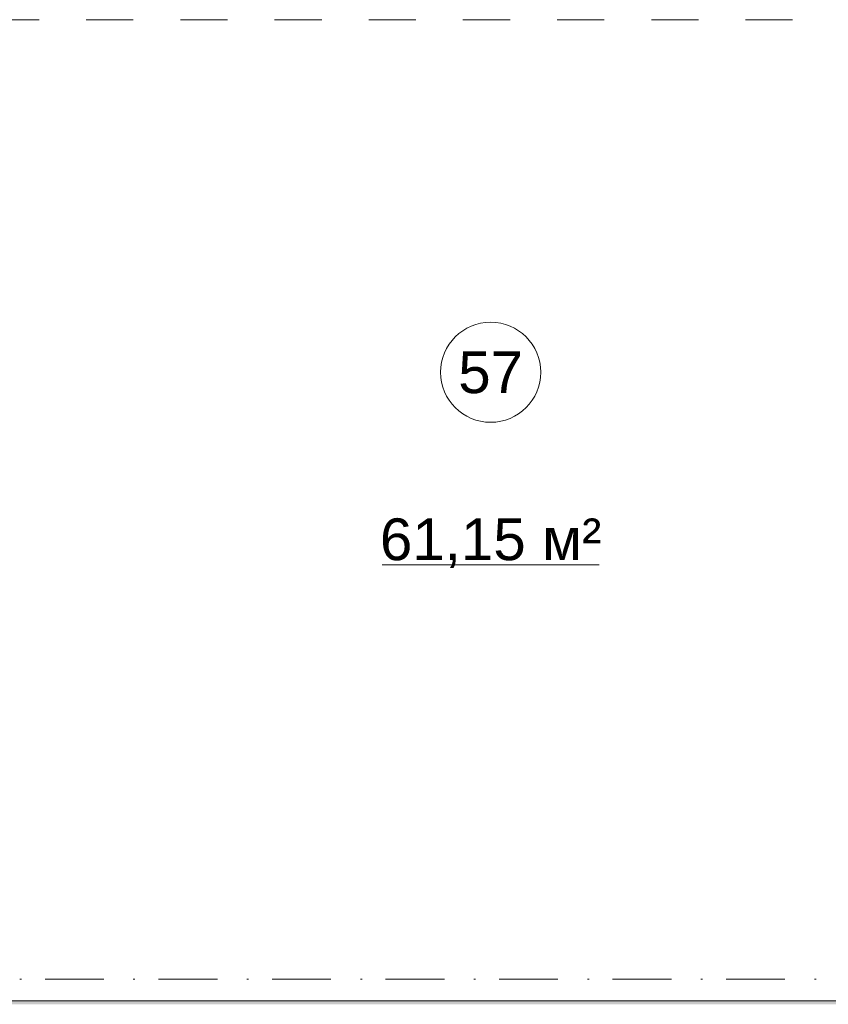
# Model space of a CAD drawing. Header units: millimetres. Extents: x 0 to 1184, y 0 to 836.
# Tile 38 of 86: x 267 to 315, y 453 to 512. Entities that reach past the tile are written whole.
import ezdxf
from ezdxf.xclip import XClip

# ---------------------------------------------------------------- set-up
doc = ezdxf.new("R2010")
doc.units = ezdxf.units.MM
doc.header["$MEASUREMENT"] = 0
doc.header["$XCLIPFRAME"] = 0
doc.linetypes.add('Штриховая', pattern=[5.644444, 2.822222, -2.822222])
doc.linetypes.add('Штрихпунктирная', pattern=[6.702778, 3.527778, -1.763889, 0, -1.411111])
for name, color, linetype in [('Конструктив - Стены Блок 200 нов', 7, 'Continuous'), ('Элемент Модели - Зона', 7, 'Continuous'), ('Элемент Модели - Оси', 7, 'Continuous')]:
    doc.layers.add(name, color=color, linetype=linetype)
doc.styles.add('СГЕНЕРИР_СТИЛЬ_3', font='txt')

# ---------------------------------------------------------------- blocks, each defined once
blk = doc.blocks.new('Чертеж_4_4', base_point=(-278.479, 89.564))
at = {"layer": 'Конструктив - Стены Блок 200 нов', "linetype": 'Continuous', "lineweight": 0, "true_color": 0x000000}
blk.add_hatch(color=18, dxfattribs=at).paths.add_polyline_path([(240.723, 452.564), (421.319, 452.564), (421.319, 452.764), (240.723, 452.764)])
at = {"layer": 'Конструктив - Стены Блок 200 нов', "color": 251, "linetype": 'Continuous', "lineweight": 20, "true_color": 0x575757, "flags": 128}
blk.add_lwpolyline([(421.319, 452.764), (240.723, 452.764)], dxfattribs=at)
at = {"layer": 'Элемент Модели - Зона', "color": 7, "linetype": 'Continuous', "lineweight": 15}
blk.add_line((288.41, 478.903), (301.416, 478.903), dxfattribs=at)
at = {"layer": 'Элемент Модели - Зона', "color": 7, "linetype": 'Штриховая', "lineweight": 15, "flags": 128}
blk.add_lwpolyline([(344.521, 452.764), (344.521, 511.564), (240.523, 511.564), (240.523, 452.764)], close=True, dxfattribs=at)
at = {"layer": 'Элемент Модели - Зона', "color": 7, "linetype": 'Continuous', "lineweight": 15, "flags": 128}
blk.add_lwpolyline([(297.913, 490.439, 1), (291.913, 490.439, 1)], format="xyb", close=True, dxfattribs=at)
at = {"layer": 'Элемент Модели - Оси', "color": 7, "linetype": 'Штрихпунктирная', "lineweight": 15}
blk.add_line((57.32, 454.064), (1181.052, 454.064), dxfattribs=at)
at = {"layer": 'Элемент Модели - Зона', "color": 7, "linetype": 'Continuous', "lineweight": 15, "char_height": 2.5, "attachment_point": 5, "style": 'СГЕНЕРИР_СТИЛЬ_3'}
for s, insert in [('\\A1;{\\pqc;\\fArial|b0|i0|c204|p38;57}', (294.913, 490.419)), ('\\A1;{\\pqc;\\fArial|b0|i0|c204|p38;61,15 м²}', (294.913, 480.197))]:
    blk.add_mtext(s, dxfattribs=dict(at, insert=insert))

msp = doc.modelspace()

# ---------------------------------------------------------------- block references
at = {"color": 161, "linetype": 'Continuous', "lineweight": 40, "true_color": 0x83aefe}
ref = msp.add_blockref('Чертеж_4_4', (-278.479, 89.564), dxfattribs=at)
XClip(ref).set_block_clipping_path([(57.3201676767, 151.7660533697), (1181.0522393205, 828.727105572)])

doc.saveas('drawing.dxf')
